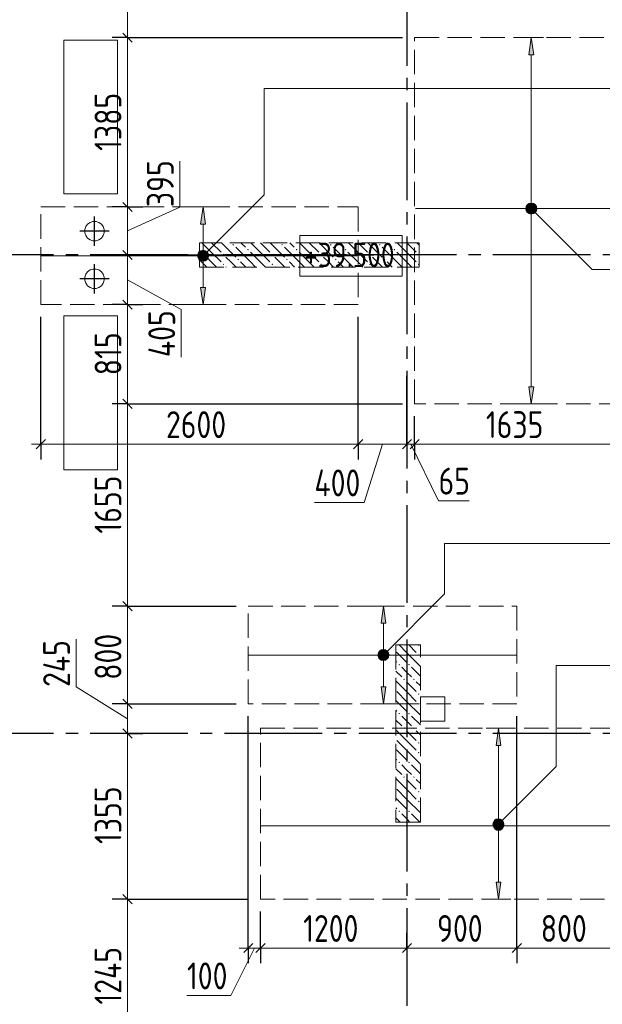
# Model space of a CAD drawing. Header units: millimetres. Extents: x 0 to 31317, y 0 to 42000.
# Tile 5 of 12: x 11451 to 16225, y 22412 to 30477. Entities that reach past the tile are written whole.
import ezdxf

# ---------------------------------------------------------------- set-up
doc = ezdxf.new("R2010")
doc.units = ezdxf.units.MM
doc.linetypes.add('______2', pattern=[270, 200, -70])
doc.linetypes.add('______5', pattern=[1100, 800, -100, 100, -100])
for name, color, linetype, lineweight in [('Standard', 7, 'Continuous', 25), ('Высотные отметки', 7, 'Continuous', 25), ('ДОП Верх по У', 7, 'Continuous', 25), ('ЖБ Перекрытие верхний уровень', 7, 'Continuous', 35), ('ЖБ Пилон', 7, 'Continuous', 35), ('Оси', 40, '______5', 18), ('Позиционная метка номер позиции', 7, 'Continuous', 13), ('Примечания', 7, 'Continuous', 25)]:
    doc.layers.add(name, color=color, linetype=linetype, lineweight=lineweight)
doc.styles.add('GOST 2.304-81', font='txt')

msp = doc.modelspace()

# ---------------------------------------------------------------- hatches: boundary and pattern name
at = {"layer": 'ДОП Верх по У', "linetype": 'Continuous', "lineweight": 13, "transparency": 33554687}
for points in [[(15663, 30190), (15643, 30330), (15623, 30190)], [(15610.7, 28948.7), (15675.3, 28948.7), (15661.7, 28962.2)], [(15610.7, 28948.7), (15661.7, 28962.2), (15624.2, 28962.2)], [(15624.2, 28962.2), (15661.7, 28962.2), (15643, 28967.5)], [(12974, 28803), (12954, 28943), (12934, 28803)], [(15605.5, 28930), (15680.5, 28930), (15675.3, 28948.7)], [(15605.5, 28930), (15675.3, 28948.7), (15610.7, 28948.7)], [(15610.7, 28911.2), (15680.5, 28930), (15605.5, 28930)], [(15610.7, 28911.2), (15675.3, 28911.2), (15680.5, 28930)], [(15624.2, 28897.7), (15675.3, 28911.2), (15610.7, 28911.2)], [(15624.2, 28897.7), (15661.7, 28897.7), (15675.3, 28911.2)], [(15661.7, 28897.7), (15624.2, 28897.7), (15643, 28892.5)], [(12916.5, 28543), (12991.5, 28543), (12986.2, 28561.7)], [(12916.5, 28543), (12986.2, 28561.7), (12921.7, 28561.7)], [(12921.7, 28561.7), (12986.2, 28561.7), (12972.7, 28575.3)], [(12921.7, 28561.7), (12972.7, 28575.3), (12935.2, 28575.3)], [(12935.2, 28575.3), (12972.7, 28575.3), (12954, 28580.5)], [(12921.7, 28524.2), (12991.5, 28543), (12916.5, 28543)], [(12921.7, 28524.2), (12986.2, 28524.2), (12991.5, 28543)], [(12935.2, 28510.7), (12986.2, 28524.2), (12921.7, 28524.2)], [(12935.2, 28510.7), (12972.7, 28510.7), (12986.2, 28524.2)], [(12972.7, 28510.7), (12935.2, 28510.7), (12954, 28505.5)], [(14451.6, 25533), (14431.6, 25673), (14411.6, 25533)], [(14394.1, 25273), (14469.1, 25273), (14463.8, 25291.7)], [(14394.1, 25273), (14463.8, 25291.7), (14399.3, 25291.7)], [(14399.3, 25254.3), (14469.1, 25273), (14394.1, 25273)], [(14399.3, 25291.7), (14463.8, 25291.7), (14450.3, 25305.2)], [(14399.3, 25291.7), (14450.3, 25305.2), (14412.8, 25305.2)], [(14399.3, 25254.3), (14463.8, 25254.3), (14469.1, 25273)], [(14412.8, 25240.8), (14463.8, 25254.3), (14399.3, 25254.3)], [(14412.8, 25305.2), (14450.3, 25305.2), (14431.6, 25310.5)], [(14412.8, 25240.8), (14450.3, 25240.8), (14463.8, 25254.3)], [(14450.3, 25240.8), (14412.8, 25240.8), (14431.6, 25235.5)], [(15394, 24533), (15374, 24673), (15354, 24533)], [(15336.5, 23873), (15411.5, 23873), (15406.2, 23891.7)], [(15336.5, 23873), (15406.2, 23891.7), (15341.7, 23891.7)], [(15341.7, 23854.3), (15411.5, 23873), (15336.5, 23873)], [(15341.7, 23891.7), (15406.2, 23891.7), (15392.7, 23905.2)], [(15341.7, 23891.7), (15392.7, 23905.2), (15355.2, 23905.2)], [(15341.7, 23854.3), (15406.2, 23854.3), (15411.5, 23873)], [(15355.2, 23905.2), (15392.7, 23905.2), (15374, 23910.5)], [(15355.2, 23840.8), (15406.2, 23854.3), (15341.7, 23854.3)], [(15355.2, 23840.8), (15392.7, 23840.8), (15406.2, 23854.3)], [(15392.7, 23840.8), (15355.2, 23840.8), (15374, 23835.5)]]:
    msp.add_hatch(color=7, dxfattribs=at).paths.add_polyline_path(points)
for points in [[(12974, 28283), (12954, 28143), (12934, 28283)], [(15663, 27470), (15643, 27330), (15623, 27470)], [(14451.6, 25013), (14431.6, 24873), (14411.6, 25013)], [(15394, 23413), (15374, 23273), (15354, 23413)]]:
    msp.add_hatch(color=7, dxfattribs=at).paths.add_polyline_path(points, flags=16)
at = {"layer": 'ЖБ Пилон', "linetype": 'Continuous', "lineweight": 18, "transparency": 33554687}
for points in [[(13194.5, 28633.1), (13201, 28639.6), (13207.5, 28633.1), (13201, 28626.6)], [(13594.5, 28633.1), (13601, 28639.6), (13607.5, 28633.1), (13601, 28626.6)], [(13994.5, 28633.1), (14001, 28639.6), (14007.5, 28633.1), (14001, 28626.6)], [(14394.5, 28633.1), (14401, 28639.6), (14407.5, 28633.1), (14401, 28626.6)], [(12924, 28596.6), (12927.5, 28593.1), (12924, 28589.7)], [(13114.5, 28553.1), (13121, 28559.6), (13127.5, 28553.1), (13121, 28546.6)], [(13314.5, 28593.1), (13321, 28599.6), (13327.5, 28593.1), (13321, 28586.6)], [(13514.5, 28553.1), (13521, 28559.6), (13527.5, 28553.1), (13521, 28546.6)], [(13714.5, 28593.1), (13721, 28599.6), (13727.5, 28593.1), (13721, 28586.6)], [(13914.5, 28553.1), (13921, 28559.6), (13927.5, 28553.1), (13921, 28546.6)], [(14114.5, 28593.1), (14121, 28599.6), (14127.5, 28593.1), (14121, 28586.6)], [(14314.5, 28553.1), (14321, 28559.6), (14327.5, 28553.1), (14321, 28546.6)], [(14514.5, 28593.1), (14521, 28599.6), (14527.5, 28593.1), (14521, 28586.6)], [(14714.5, 28553.1), (14721, 28559.6), (14724, 28556.6), (14724, 28549.7), (14721, 28546.6)], [(13114.5, 28473.1), (13121, 28479.6), (13127.5, 28473.1), (13121, 28466.6)], [(13234.5, 28513.1), (13241, 28519.6), (13247.4, 28513.1), (13241, 28506.6)], [(13514.5, 28473.1), (13521, 28479.6), (13527.5, 28473.1), (13521, 28466.6)], [(13634.5, 28513.1), (13641, 28519.6), (13647.4, 28513.1), (13641, 28506.6)], [(13914.5, 28473.1), (13921, 28479.6), (13927.5, 28473.1), (13921, 28466.6)], [(14034.5, 28513.1), (14041, 28519.6), (14047.4, 28513.1), (14041, 28506.6)], [(14314.5, 28473.1), (14321, 28479.6), (14327.5, 28473.1), (14321, 28466.6)], [(14434.5, 28513.1), (14441, 28519.6), (14447.4, 28513.1), (14441, 28506.6)], [(14714.5, 28473.1), (14721, 28479.6), (14724, 28476.6), (14724, 28469.7), (14721, 28466.6)], [(14714.5, 25353.1), (14716.3, 25355), (14725.6, 25355), (14727.5, 25353.1), (14721, 25346.6)], [(14714.5, 25273.1), (14721, 25279.6), (14727.5, 25273.1), (14721, 25266.6)], [(14554.4, 25193.1), (14560.9, 25199.6), (14567.4, 25193.1), (14560.9, 25186.6)], [(14634.5, 25193.1), (14640.9, 25199.6), (14647.4, 25193.1), (14640.9, 25186.6)], [(14594.5, 25073.1), (14601, 25079.6), (14607.5, 25073.1), (14601, 25066.6)], [(14674.5, 25073.1), (14681, 25079.6), (14687.5, 25073.1), (14681, 25066.6)], [(14714.5, 24953.1), (14721, 24959.6), (14727.5, 24953.1), (14721, 24946.6)], [(14714.5, 24873.1), (14721, 24879.6), (14727.5, 24873.1), (14721, 24866.6)], [(14554.4, 24793.1), (14560.9, 24799.6), (14567.4, 24793.1), (14560.9, 24786.6)], [(14634.5, 24793.1), (14640.9, 24799.6), (14647.4, 24793.1), (14640.9, 24786.6)], [(14594.5, 24673.1), (14601, 24679.6), (14607.5, 24673.1), (14601, 24666.6)], [(14674.5, 24673.1), (14681, 24679.6), (14687.5, 24673.1), (14681, 24666.6)], [(14714.5, 24553.1), (14721, 24559.6), (14727.5, 24553.1), (14721, 24546.6)], [(14714.5, 24473.1), (14721, 24479.6), (14727.5, 24473.1), (14721, 24466.6)], [(14554.4, 24393.1), (14560.9, 24399.6), (14567.4, 24393.1), (14560.9, 24386.6)], [(14634.5, 24393.1), (14640.9, 24399.6), (14647.4, 24393.1), (14640.9, 24386.6)], [(14594.5, 24273.1), (14601, 24279.6), (14607.5, 24273.1), (14601, 24266.6)], [(14674.5, 24273.1), (14681, 24279.6), (14687.5, 24273.1), (14681, 24266.6)], [(14714.5, 24153.1), (14721, 24159.6), (14727.5, 24153.1), (14721, 24146.6)], [(14714.5, 24073.1), (14721, 24079.6), (14727.5, 24073.1), (14721, 24066.6)], [(14554.4, 23993.1), (14560.9, 23999.6), (14567.4, 23993.1), (14560.9, 23986.6)], [(14634.5, 23993.1), (14640.9, 23999.6), (14647.4, 23993.1), (14640.9, 23986.6)]]:
    msp.add_hatch(color=7, dxfattribs=at).paths.add_polyline_path(points, flags=16)
at = {"layer": 'Позиционная метка номер позиции', "linetype": 'Continuous', "lineweight": 13, "transparency": 33554687}
for points in [[(15599.7, 28941.5), (15631.5, 28973.3), (15611.2, 28961.8)], [(15631.5, 28973.3), (15599.7, 28941.5), (15599.7, 28918.5)], [(15631.5, 28973.3), (15599.7, 28918.5), (15654.5, 28973.3)], [(15654.5, 28973.3), (15599.7, 28918.5), (15611.2, 28898.2)], [(15654.5, 28973.3), (15611.2, 28898.2), (15674.8, 28961.8)], [(15674.8, 28961.8), (15611.2, 28898.2), (15631.5, 28886.7)], [(15674.8, 28961.8), (15631.5, 28886.7), (15686.3, 28941.5)], [(15686.3, 28941.5), (15631.5, 28886.7), (15654.5, 28886.7)], [(15686.3, 28941.5), (15654.5, 28886.7), (15686.3, 28918.5)], [(15686.3, 28918.5), (15654.5, 28886.7), (15674.8, 28898.2)], [(12910.7, 28554.5), (12985.8, 28511.2), (12922.2, 28574.8)], [(12910.7, 28531.5), (12965.4, 28499.7), (12910.7, 28554.5)], [(12910.7, 28554.5), (12965.4, 28499.7), (12985.8, 28511.2)], [(12922.2, 28574.8), (12997.3, 28531.5), (12942.5, 28586.3)], [(12922.2, 28574.8), (12985.8, 28511.2), (12997.3, 28531.5)], [(12942.5, 28586.3), (12997.3, 28531.5), (12997.3, 28554.5)], [(12942.5, 28586.3), (12997.3, 28554.5), (12965.4, 28586.3)], [(12965.4, 28586.3), (12997.3, 28554.5), (12985.8, 28574.8)], [(12942.5, 28499.7), (12910.7, 28531.5), (12922.2, 28511.2)], [(12910.7, 28531.5), (12942.5, 28499.7), (12965.4, 28499.7)], [(14388.3, 25284.5), (14463.4, 25241.2), (14399.8, 25304.8)], [(14388.3, 25261.5), (14443, 25229.7), (14388.3, 25284.5)], [(14388.3, 25284.5), (14443, 25229.7), (14463.4, 25241.2)], [(14420.1, 25229.7), (14388.3, 25261.5), (14399.8, 25241.2)], [(14388.3, 25261.5), (14420.1, 25229.7), (14443, 25229.7)], [(14399.8, 25304.8), (14474.9, 25261.5), (14420.1, 25316.3)], [(14399.8, 25304.8), (14463.4, 25241.2), (14474.9, 25261.5)], [(14420.1, 25316.3), (14474.9, 25261.5), (14474.9, 25284.5)], [(14420.1, 25316.3), (14474.9, 25284.5), (14443, 25316.3)], [(14443, 25316.3), (14474.9, 25284.5), (14463.4, 25304.8)], [(15330.7, 23898.5), (15405.8, 23855.2), (15342.2, 23918.8)], [(15330.7, 23875.5), (15385.5, 23843.7), (15330.7, 23898.5)], [(15330.7, 23898.5), (15385.5, 23843.7), (15405.8, 23855.2)], [(15362.5, 23843.7), (15330.7, 23875.5), (15342.2, 23855.2)], [(15330.7, 23875.5), (15362.5, 23843.7), (15385.5, 23843.7)], [(15342.2, 23918.8), (15417.3, 23875.5), (15362.5, 23930.3)], [(15342.2, 23918.8), (15405.8, 23855.2), (15417.3, 23875.5)], [(15362.5, 23930.3), (15417.3, 23875.5), (15417.3, 23898.5)], [(15362.5, 23930.3), (15417.3, 23898.5), (15385.5, 23930.3)], [(15385.5, 23930.3), (15417.3, 23898.5), (15405.8, 23918.8)]]:
    msp.add_hatch(color=7, dxfattribs=at).paths.add_polyline_path(points)

# ---------------------------------------------------------------- linework, layer by layer
at = {"layer": 'Standard', "color": 7, "linetype": 'Continuous', "lineweight": 13, "transparency": 33554687}
for p, q in [((12335, 31413), (12335, 30330)), ((12335, 30330), (12335, 28943)), ((12763.5, 28941.7), (12763.5, 29316.9)), ((12335, 28943), (12335, 28550)), ((12335, 28746.5), (12763.5, 28941.7)), ((12335, 28550), (12335, 28143)), ((12335, 28346.5), (12775.3, 28103.7)), ((12335, 28143), (12335, 27330)), ((12775.3, 28103.7), (12775.3, 27712.9)), ((12335, 27330), (12335, 25673)), ((11624, 27000), (11549, 27000)), ((14224, 27000), (14624, 27000)), ((14424, 27000), (14272.7, 26522.7)), ((14624, 27000), (14687, 27000)), ((14655.5, 27000), (14882.9, 26537.1)), ((14687, 27000), (16324, 27000)), ((14882.9, 26537.1), (15133, 26537.1)), ((14272.7, 26522.7), (13866.1, 26522.7)), ((12335, 25673), (12335, 24873)), ((11913.6, 25011.6), (11913.6, 25402.5)), ((12335, 24751.5), (11913.6, 25011.6)), ((12335, 24873), (12335, 24630)), ((12335, 24630), (12335, 23273)), ((12335, 23273), (12335, 22030)), ((13374, 22873), (13181.7, 22484.3)), ((13324, 22873), (13249, 22873)), ((13324, 22873), (13424, 22873)), ((13181.7, 22484.3), (12821.9, 22484.3))]:
    msp.add_line(p, q, dxfattribs=at)
at = {"layer": 'Standard', "color": 251, "linetype": 'Continuous', "lineweight": -3, "true_color": 0x656565, "transparency": 33554687}
for p, q in [((12335, 30330), (12210, 30330)), ((12335, 30330), (12460, 30330)), ((12335, 28943), (12210, 28943)), ((12335, 28943), (12460, 28943)), ((12335, 28943), (12335, 28943)), ((12335, 28550), (12210, 28550)), ((12335, 28550), (12460, 28550)), ((12335, 28143), (12210, 28143)), ((12335, 28143), (12460, 28143)), ((12335, 28143), (12335, 28143)), ((11624, 27000), (11624, 28043)), ((12335, 27330), (12210, 27330)), ((12335, 27330), (12460, 27330)), ((12335, 27330), (14587, 27330)), ((11624, 27000), (11624, 27125)), ((14224, 27000), (14224, 27125)), ((14624, 27000), (14624, 27125)), ((14687, 27000), (14687, 27125)), ((11624, 27000), (11624, 26875)), ((14224, 27000), (14224, 26875)), ((14624, 27000), (14624, 26875)), ((14687, 27000), (14687, 26875)), ((12335, 25673), (12210, 25673)), ((12335, 25673), (12460, 25673)), ((12335, 25673), (13224, 25673)), ((12335, 24873), (12210, 24873)), ((12335, 24873), (12460, 24873)), ((12335, 24873), (13224, 24873)), ((15524, 22873), (15524, 24773)), ((12335, 24630), (12210, 24630)), ((12335, 24630), (12460, 24630)), ((12335, 24630), (12335, 24630)), ((12335, 23273), (12210, 23273)), ((12335, 23273), (12460, 23273)), ((12335, 23273), (13324, 23273)), ((13424, 22873), (13424, 23173)), ((13324, 22873), (13324, 22998)), ((13424, 22873), (13424, 22998)), ((14624, 22873), (14624, 22998)), ((15524, 22873), (15524, 22998)), ((13324, 22873), (13324, 22748)), ((13424, 22873), (13424, 22748)), ((14624, 22873), (14624, 22748)), ((14624, 22873), (14624, 22873)), ((15524, 22873), (15524, 22748))]:
    msp.add_line(p, q, dxfattribs=at)
at = {"layer": 'Standard', "color": 7, "linetype": 'Continuous', "lineweight": 25, "transparency": 33554687}
for p, q in [((12297.5, 30367.5), (12372.5, 30292.5)), ((12297.5, 28980.5), (12372.5, 28905.5)), ((12297.5, 28587.5), (12372.5, 28512.5)), ((12297.5, 28180.5), (12372.5, 28105.5)), ((12297.5, 27367.5), (12372.5, 27292.5)), ((11586.5, 26962.5), (11661.5, 27037.5)), ((14186.5, 26962.5), (14261.5, 27037.5)), ((14586.5, 26962.5), (14661.5, 27037.5)), ((14649.5, 26962.5), (14724.5, 27037.5)), ((12297.5, 25710.5), (12372.5, 25635.5)), ((12297.5, 24910.5), (12372.5, 24835.5)), ((12297.5, 24667.5), (12372.5, 24592.5)), ((12297.5, 23310.5), (12372.5, 23235.5)), ((13286.5, 22835.5), (13361.5, 22910.5)), ((13386.5, 22835.5), (13461.5, 22910.5)), ((14586.5, 22835.5), (14661.5, 22910.5)), ((15486.5, 22835.5), (15561.5, 22910.5))]:
    msp.add_line(p, q, dxfattribs=at)
at = {"layer": 'Standard', "color": 8, "linetype": '______5', "lineweight": -3, "transparency": 33554687}
for p, q in [((12064, 28625.5), (12064, 28864.5)), ((12183.5, 28745), (11944.5, 28745)), ((12064, 28235.5), (12064, 28474.5)), ((12183.5, 28355), (11944.5, 28355))]:
    msp.add_line(p, q, dxfattribs=at)
at = {"layer": 'Standard', "color": 251, "linetype": 'Continuous', "lineweight": -3, "true_color": 0x656565, "transparency": 33554687}
for points in [[(12335, 30330), (12616.1, 30330), (12616.1, 30330), (12659.2, 30330), (12659.2, 30330), (14587, 30330)], [(12335, 28550), (12711.6, 28550), (12711.6, 28550), (14352.9, 28550)], [(14224, 27000), (14224, 27017), (14224, 27017), (14224, 28043)], [(14624, 27000), (14624, 27017), (14624, 27017), (14624, 27560.8)], [(14687, 27000), (14687, 27017), (14687, 27017), (14687, 27230)], [(13324, 22873), (13324, 23118.3), (13324, 23118.3), (13324, 24773)]]:
    msp.add_lwpolyline(points, dxfattribs=at)
at = {"layer": 'Standard', "color": 7, "linetype": 'Continuous', "lineweight": 13, "transparency": 33554687}
for points in [[(11624, 27000), (12639.7, 27000), (12639.7, 27000), (12728.4, 27000), (12728.4, 27000), (14224, 27000)], [(13424, 22873), (13568.3, 22873), (13568.3, 22873), (14555.1, 22873), (14555.1, 22873), (14624, 22873)], [(14624, 22873), (15319.9, 22873), (15319.9, 22873), (15524, 22873)], [(15524, 22873), (16087.4, 22873), (16087.4, 22873), (16324, 22873)]]:
    msp.add_lwpolyline(points, dxfattribs=at)
at = {"layer": 'Высотные отметки', "color": 7, "linetype": 'Continuous', "lineweight": 18, "transparency": 33554687}
msp.add_lwpolyline([(13747.3, 28376.7), (14584, 28376.7), (14584, 28710), (13747.3, 28710), (13747.3, 28376.7)], dxfattribs=at)
at = {"layer": 'ДОП Верх по У', "color": 251, "linetype": 'Continuous', "lineweight": 13, "true_color": 0x494949, "transparency": 33554687}
for p, q in [((15643, 30330), (15543, 30330)), ((15643, 30330), (15623, 30190)), ((15663, 30190), (15643, 30330)), ((15643, 30330), (15743, 30330)), ((15643, 30330), (15643, 30330)), ((15623, 30190), (15663, 30190)), ((15643, 28960), (15643, 30190)), ((12954, 28943), (12854, 28943)), ((12954, 28943), (12934, 28803)), ((12974, 28803), (12954, 28943)), ((12954, 28943), (13054, 28943)), ((12954, 28943), (12954, 28943)), ((15605.5, 28930), (15605.5, 28930)), ((15643, 27470), (15643, 28900)), ((15680.5, 28930), (15680.5, 28930)), ((12934, 28803), (12974, 28803)), ((12954, 28573), (12954, 28803)), ((12916.5, 28543), (12916.5, 28543)), ((12954, 28283), (12954, 28513)), ((12991.5, 28543), (12991.5, 28543)), ((12954, 28143), (12934, 28283)), ((12934, 28283), (12974, 28283)), ((12974, 28283), (12954, 28143)), ((12954, 28143), (12854, 28143)), ((12954, 28143), (13054, 28143)), ((12954, 28143), (12954, 28143)), ((15643, 27330), (15623, 27470)), ((15623, 27470), (15663, 27470)), ((15663, 27470), (15643, 27330)), ((15643, 27330), (15543, 27330)), ((15643, 27330), (15743, 27330)), ((15643, 27330), (15643, 27330)), ((14431.6, 25673), (14331.6, 25673)), ((14431.6, 25673), (14411.6, 25533)), ((14451.6, 25533), (14431.6, 25673)), ((14431.6, 25673), (14531.6, 25673)), ((14431.6, 25673), (14431.6, 25673)), ((14411.6, 25533), (14451.6, 25533)), ((14431.6, 25303), (14431.6, 25533)), ((14394.1, 25273), (14394.1, 25273)), ((14469.1, 25273), (14469.1, 25273)), ((14431.6, 25013), (14431.6, 25243)), ((14431.6, 24873), (14411.6, 25013)), ((14411.6, 25013), (14451.6, 25013)), ((14451.6, 25013), (14431.6, 24873)), ((14431.6, 24873), (14331.6, 24873)), ((14431.6, 24873), (14531.6, 24873)), ((14431.6, 24873), (14431.6, 24873)), ((15374, 24673), (15274, 24673)), ((15374, 24673), (15354, 24533)), ((15394, 24533), (15374, 24673)), ((15374, 24673), (15474, 24673)), ((15374, 24673), (15374, 24673)), ((15354, 24533), (15394, 24533)), ((15374, 23903), (15374, 24533)), ((15336.5, 23873), (15336.5, 23873)), ((15411.5, 23873), (15411.5, 23873)), ((15374, 23413), (15374, 23843)), ((15374, 23273), (15354, 23413)), ((15354, 23413), (15394, 23413)), ((15394, 23413), (15374, 23273)), ((15374, 23273), (15274, 23273)), ((15374, 23273), (15474, 23273)), ((15374, 23273), (15374, 23273))]:
    msp.add_line(p, q, dxfattribs=at)
at = {"layer": 'ДОП Верх по У', "color": 7, "linetype": 'Continuous', "lineweight": 18, "transparency": 33554687}
for p, q in [((14693, 28930), (16393, 28930)), ((14217, 28543), (11631, 28543)), ((15518, 25273), (13330, 25273)), ((17318, 23873), (13430, 23873))]:
    msp.add_line(p, q, dxfattribs=at)
at = {"layer": 'ДОП Верх по У', "color": 251, "linetype": 'Continuous', "lineweight": 13, "true_color": 0x494949, "transparency": 33554687}
for centre in [(15643, 28930), (12954, 28543), (14431.6, 25273), (15374, 23873)]:
    msp.add_circle(centre, 37.5, dxfattribs=at)
at = {"layer": 'ЖБ Перекрытие верхний уровень', "color": 7, "linetype": 'Continuous', "lineweight": 18, "transparency": 33554687}
for p, q in [((12254, 30310), (11814, 30310)), ((11814, 30310), (11814, 29050)), ((12254, 29050), (12254, 30310)), ((11814, 29050), (11914, 29050)), ((11914, 29050), (12254, 29050)), ((12007, 28802), (11992.1, 28781.6)), ((12027.4, 28816.9), (12007, 28802)), ((12051.4, 28824.7), (12027.4, 28816.9)), ((12076.6, 28824.7), (12051.4, 28824.7)), ((12100.6, 28816.9), (12076.6, 28824.7)), ((12121, 28802), (12100.6, 28816.9)), ((12135.9, 28781.6), (12121, 28802)), ((11992.1, 28781.6), (11984.3, 28757.6)), ((11984.3, 28757.6), (11984.3, 28732.4)), ((11984.3, 28732.4), (11992.1, 28708.4)), ((12143.7, 28757.6), (12135.9, 28781.6)), ((12135.9, 28708.4), (12143.7, 28732.4)), ((12143.7, 28732.4), (12143.7, 28757.6)), ((11992.1, 28708.4), (12007, 28688)), ((12007, 28688), (12027.4, 28673.1)), ((12027.4, 28673.1), (12051.4, 28665.3)), ((12051.4, 28665.3), (12076.6, 28665.3)), ((12076.6, 28665.3), (12100.6, 28673.1)), ((12100.6, 28673.1), (12121, 28688)), ((12121, 28688), (12135.9, 28708.4)), ((11992.1, 28391.6), (11984.3, 28367.6)), ((12007, 28412), (11992.1, 28391.6)), ((12027.4, 28426.9), (12007, 28412)), ((12051.4, 28434.7), (12027.4, 28426.9)), ((12076.6, 28434.7), (12051.4, 28434.7)), ((12100.6, 28426.9), (12076.6, 28434.7)), ((12121, 28412), (12100.6, 28426.9)), ((12135.9, 28391.6), (12121, 28412)), ((12143.7, 28367.6), (12135.9, 28391.6)), ((11984.3, 28367.6), (11984.3, 28342.4)), ((11984.3, 28342.4), (11992.1, 28318.4)), ((11992.1, 28318.4), (12007, 28298)), ((12121, 28298), (12135.9, 28318.4)), ((12135.9, 28318.4), (12143.7, 28342.4)), ((12143.7, 28342.4), (12143.7, 28367.6)), ((12007, 28298), (12027.4, 28283.1)), ((12027.4, 28283.1), (12051.4, 28275.3)), ((12051.4, 28275.3), (12076.6, 28275.3)), ((12076.6, 28275.3), (12100.6, 28283.1)), ((12100.6, 28283.1), (12121, 28298)), ((12254, 28050), (11814, 28050)), ((11814, 28050), (11814, 26790)), ((12254, 26790), (12254, 28050)), ((11814, 26790), (12254, 26790)), ((14934, 24930), (14734, 24930)), ((14734, 24930), (14734, 24730)), ((14934, 24730), (14934, 24930)), ((14734, 24730), (14934, 24730))]:
    msp.add_line(p, q, dxfattribs=at)
at = {"layer": 'ЖБ Пилон', "color": 253, "linetype": '______2', "lineweight": 13, "true_color": 0xa0a0a0, "transparency": 33554687}
for p, q in [((14724, 28650), (12924, 28650)), ((12924, 28650), (12924, 28450)), ((14724, 28450), (14724, 28650)), ((12924, 28450), (14724, 28450)), ((14534, 25355), (14534, 23905)), ((14734, 25355), (14534, 25355)), ((14734, 23905), (14734, 25355)), ((14534, 23905), (14734, 23905))]:
    msp.add_line(p, q, dxfattribs=at)
at = {"layer": 'ЖБ Пилон', "color": 9, "linetype": 'Continuous', "lineweight": 18, "true_color": 0xc7c7c7, "transparency": 33554687}
for p, q in [((13021, 28573.1), (12944.1, 28650)), ((13024.1, 28650), (13101, 28573.1)), ((13104.1, 28650), (13221, 28533.1)), ((13264.1, 28650), (13301, 28613.1)), ((13421, 28573.1), (13344.1, 28650)), ((13424.1, 28650), (13501, 28573.1)), ((13504.1, 28650), (13621, 28533.1)), ((13664.1, 28650), (13701, 28613.1)), ((13821, 28573.1), (13744.1, 28650)), ((13824.1, 28650), (13901, 28573.1)), ((13904.1, 28650), (14021, 28533.1)), ((14064.1, 28650), (14101, 28613.1)), ((14221, 28573.1), (14144.1, 28650)), ((14224.1, 28650), (14301, 28573.1)), ((14304.1, 28650), (14421, 28533.1)), ((14464.1, 28650), (14501, 28613.1)), ((14621, 28573.1), (14544.1, 28650)), ((14624.1, 28650), (14701, 28573.1)), ((14704.1, 28650), (14724, 28630.1)), ((12941, 28573.1), (13021, 28493.1)), ((13021, 28573.1), (13101, 28493.1)), ((13341, 28493.1), (13221, 28613.1)), ((13341, 28573.1), (13421, 28493.1)), ((13421, 28573.1), (13501, 28493.1)), ((13741, 28493.1), (13621, 28613.1)), ((13741, 28573.1), (13821, 28493.1)), ((13821, 28573.1), (13901, 28493.1)), ((14141, 28493.1), (14021, 28613.1)), ((14141, 28573.1), (14221, 28493.1)), ((14221, 28573.1), (14301, 28493.1)), ((14541, 28493.1), (14421, 28613.1)), ((14541, 28573.1), (14621, 28493.1)), ((14621, 28573.1), (14701, 28493.1)), ((12941, 28493.1), (12924, 28510.1)), ((12941, 28493.1), (12984.1, 28450)), ((13021, 28493.1), (13064.1, 28450)), ((13181, 28493.1), (13141, 28533.1)), ((13221, 28453.1), (13181, 28493.1)), ((13260.9, 28493.1), (13304.1, 28450)), ((13341, 28493.1), (13384.1, 28450)), ((13421, 28493.1), (13464.1, 28450)), ((13581, 28493.1), (13541, 28533.1)), ((13621, 28453.1), (13581, 28493.1)), ((13660.9, 28493.1), (13704.1, 28450)), ((13741, 28493.1), (13784.1, 28450)), ((13821, 28493.1), (13864.1, 28450)), ((13981, 28493.1), (13941, 28533.1)), ((14021, 28453.1), (13981, 28493.1)), ((14060.9, 28493.1), (14104.1, 28450)), ((14141, 28493.1), (14184.1, 28450)), ((14221, 28493.1), (14264.1, 28450)), ((14381, 28493.1), (14341, 28533.1)), ((14421, 28453.1), (14381, 28493.1)), ((14460.9, 28493.1), (14504.1, 28450)), ((14541, 28493.1), (14584.1, 28450)), ((14621, 28493.1), (14664.1, 28450)), ((13141, 28453.1), (13144.1, 28450)), ((13541, 28453.1), (13544.1, 28450)), ((13941, 28453.1), (13944.1, 28450)), ((14341, 28453.1), (14344.1, 28450)), ((14559.1, 25355), (14621, 25293.1)), ((14639.1, 25355), (14701, 25293.1)), ((14540.9, 25293.1), (14534, 25300.1)), ((14540.9, 25293.1), (14621, 25213.1)), ((14621, 25293.1), (14734, 25180.1)), ((14534, 25220.1), (14540.9, 25213.1)), ((14621, 25133.1), (14581, 25173.1)), ((14660.9, 25173.1), (14734, 25100.1)), ((14534, 25140.1), (14581, 25093.1)), ((14660.9, 25093.1), (14621, 25133.1)), ((14621, 24973.1), (14534, 25060.1)), ((14621, 25053.1), (14701, 24973.1)), ((14701, 25053.1), (14734, 25020.1)), ((14540.9, 24973.1), (14621, 24893.1)), ((14621, 24973.1), (14701, 24893.1)), ((14540.9, 24893.1), (14534, 24900.1)), ((14540.9, 24893.1), (14621, 24813.1)), ((14621, 24893.1), (14734, 24780.1)), ((14534, 24820.1), (14540.9, 24813.1)), ((14621, 24733.1), (14581, 24773.1)), ((14660.9, 24773.1), (14734, 24700.1)), ((14534, 24740.1), (14581, 24693.1)), ((14660.9, 24693.1), (14621, 24733.1)), ((14621, 24573.1), (14534, 24660.1)), ((14621, 24653.1), (14701, 24573.1)), ((14701, 24653.1), (14734, 24620.1)), ((14540.9, 24573.1), (14621, 24493.1)), ((14621, 24573.1), (14701, 24493.1)), ((14540.9, 24493.1), (14534, 24500.1)), ((14540.9, 24493.1), (14621, 24413.1)), ((14621, 24493.1), (14734, 24380.1)), ((14534, 24420.1), (14540.9, 24413.1)), ((14621, 24333.1), (14581, 24373.1)), ((14660.9, 24373.1), (14734, 24300.1)), ((14534, 24340.1), (14581, 24293.1)), ((14660.9, 24293.1), (14621, 24333.1)), ((14621, 24173.1), (14534, 24260.1)), ((14621, 24253.1), (14701, 24173.1)), ((14701, 24253.1), (14734, 24220.1)), ((14540.9, 24173.1), (14621, 24093.1)), ((14621, 24173.1), (14701, 24093.1)), ((14540.9, 24093.1), (14534, 24100.1)), ((14540.9, 24093.1), (14621, 24013.1)), ((14621, 24093.1), (14734, 23980.1)), ((14534, 24020.1), (14540.9, 24013.1)), ((14621, 23933.1), (14581, 23973.1)), ((14660.9, 23973.1), (14729.1, 23905)), ((14534, 23940.1), (14569.1, 23905)), ((14649.1, 23905), (14621, 23933.1))]:
    msp.add_line(p, q, dxfattribs=at)
at = {"layer": 'Оси', "color": 8, "linetype": '______5', "lineweight": -3, "transparency": 33554687}
for p, q in [((14624, 39700), (14624, 15930)), ((22729.2, 28550), (3600, 28550)), ((22729.2, 24630), (3600, 24630))]:
    msp.add_line(p, q, dxfattribs=at)
at = {"layer": 'Позиционная метка номер позиции', "color": 7, "linetype": 'Continuous', "lineweight": 13, "transparency": 33554687}
for p, q in [((15611.2, 28961.8), (15611.2, 28961.8)), ((15674.8, 28961.8), (15674.8, 28961.8)), ((15611.2, 28898.2), (15611.2, 28898.2)), ((15674.8, 28898.2), (15674.8, 28898.2)), ((12922.2, 28574.8), (12922.2, 28574.8)), ((12985.8, 28574.8), (12985.8, 28574.8)), ((12922.2, 28511.2), (12922.2, 28511.2)), ((12985.8, 28511.2), (12985.8, 28511.2)), ((14399.8, 25304.8), (14399.8, 25304.8)), ((14463.4, 25304.8), (14463.4, 25304.8)), ((14399.8, 25241.2), (14399.8, 25241.2)), ((14463.4, 25241.2), (14463.4, 25241.2)), ((15342.2, 23918.8), (15342.2, 23918.8)), ((15405.8, 23918.8), (15405.8, 23918.8)), ((15342.2, 23855.2), (15342.2, 23855.2)), ((15405.8, 23855.2), (15405.8, 23855.2))]:
    msp.add_line(p, q, dxfattribs=at)
for points in [[(12954, 28543), (13454, 29043), (13454, 29913), (19424, 29913)], [(15643, 28930), (16143, 28430), (19424, 28430)], [(14431.6, 25273), (14931.6, 25773), (14931.6, 26187), (19424, 26187)], [(15374, 23887), (15847.8, 24360.8), (15847.8, 25187), (19424, 25187)]]:
    msp.add_lwpolyline(points, dxfattribs=at)
for centre in [(15643, 28930), (12954, 28543), (14431.6, 25273), (15374, 23887)]:
    msp.add_circle(centre, 45, dxfattribs=at)
at = {"layer": 'Примечания', "color": 7, "linetype": '______2', "lineweight": 18, "transparency": 33554687}
for p, q in [((14687, 30330), (16399, 30330)), ((14687, 27330), (14687, 30330)), ((11624, 28943), (14224, 28943)), ((11624, 28143), (11624, 28943)), ((14224, 28943), (14224, 28143)), ((14224, 28143), (11624, 28143)), ((16399, 27330), (14687, 27330)), ((13324, 25673), (15524, 25673)), ((13324, 24873), (13324, 25673)), ((15524, 25673), (15524, 24873)), ((15524, 24873), (13324, 24873)), ((13424, 24673), (17324, 24673)), ((13424, 23273), (13424, 24673)), ((17324, 23273), (13424, 23273))]:
    msp.add_line(p, q, dxfattribs=at)

# ---------------------------------------------------------------- texts
at = {"layer": 'Standard', "color": 7, "linetype": 'Continuous', "lineweight": 25, "transparency": 33554687, "char_height": 220, "attachment_point": 7, "rotation": 90, "style": 'GOST 2.304-81'}
for s, insert, width in [('1385', (12285, 29402), 594.589), ('395', (12713.5, 28941.7), 500.814), ('405', (12725.3, 27712.9), 516.396), ('815', (12285, 27564.5), 469.509), ('1655', (12285, 26267), 594.589), ('245', (11863.5, 25011.6), 516.384), ('800', (12285, 25069.7), 531.96), ('1355', (12285, 23724.8), 579.012), ('1245', (12285, 22409.2), 610.159)]:
    msp.add_mtext(s, dxfattribs=dict(at, insert=insert, width=width))
at = {"layer": 'Standard', "color": 7, "linetype": 'Continuous', "lineweight": 25, "transparency": 33554687, "char_height": 220, "attachment_point": 7, "style": 'GOST 2.304-81'}
for s, insert, width in [('2600', (12650.3, 27050), 672.622), ('1635', (15271, 27050), 594.589), ('400', (13866.1, 26572.8), 531.973), ('65', (14882.9, 26587.1), 375.735), ('1200', (13773.8, 22923), 625.741), ('900', (14870.7, 22923), 531.973), ('800', (15720.7, 22923), 531.967), ('100', (12821.9, 22534.4), 485.085)]:
    msp.add_mtext(s, dxfattribs=dict(at, insert=insert, width=width))
at = {"layer": 'Высотные отметки', "color": 7, "linetype": 'Continuous', "lineweight": 18, "transparency": 33554687, "insert": (13781.3, 28450), "char_height": 200, "width": 870.467, "attachment_point": 7, "style": 'GOST 2.304-81'}
msp.add_mtext('\\W1.02;+39.500', dxfattribs=at)

doc.saveas('drawing.dxf')
